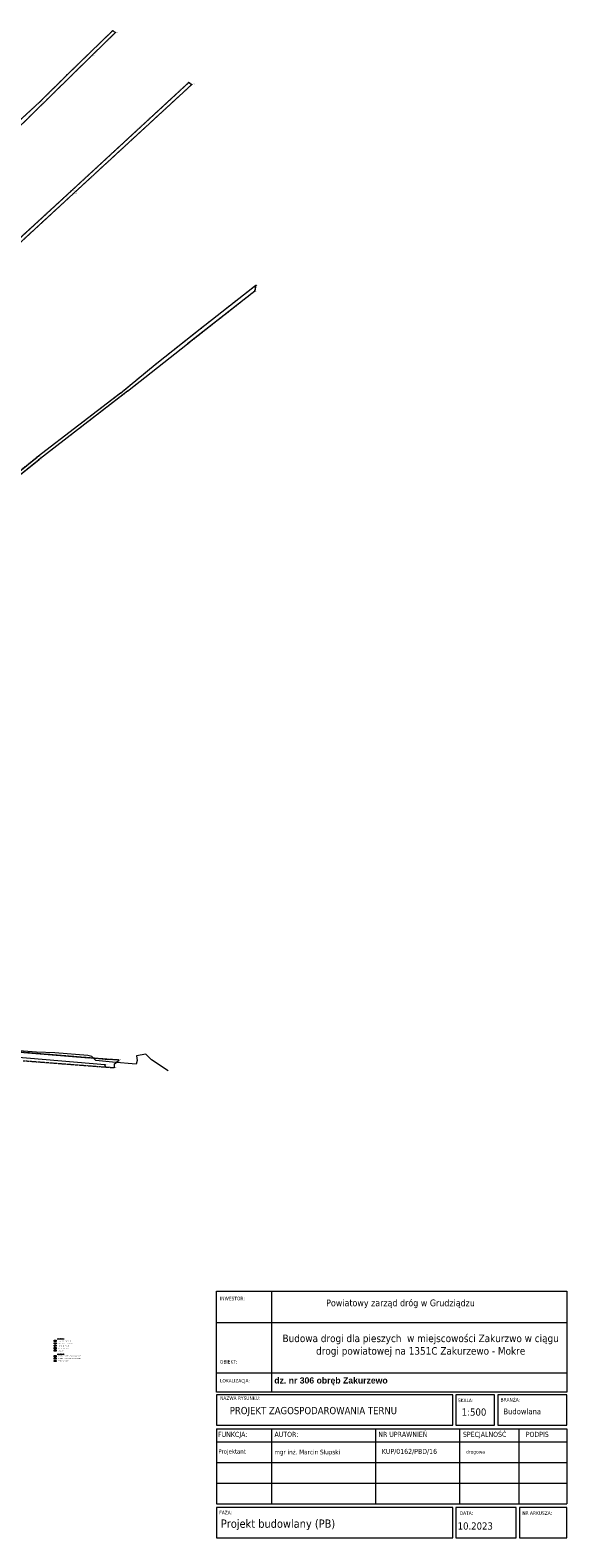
# Model space of a CAD drawing. Header units: metres. Extents: x 6551181 to 6555585, y 5935140 to 5937297.
# Tile 93 of 97: x 6552614 to 6553351, y 5935140 to 5937211. Entities that reach past the tile are written whole.
import ezdxf
from ezdxf.enums import TextEntityAlignment as Align

# ---------------------------------------------------------------- set-up
doc = ezdxf.new("R2010")
doc.units = ezdxf.units.M
for name, pattern in [('218-500', [1, 0.5, -0.5]), ('219-500', [0]), ('CONDX2', [0.48, 0.32, -0.16]), ('HIDDEN2', [0.1875, 0.125, -0.0625])]:
    doc.linetypes.add(name, pattern=pattern)
for name, color, linetype in [('202-Punkt graniczny stabilizowany trwale', 7, 'Continuous'), ('202-Punkt graniczny stabilizowany trwale-Atr103', 7, 'Continuous'), ('202-Punkt graniczny stabilizowany trwale-Atr104', 7, 'Continuous'), ('203-Punkt załamania granicy działki nie stabilizowany', 7, 'Continuous'), ('203-Punkt załamania granicy działki nie stabilizowany-Atr103', 7, 'Continuous'), ('203-Punkt załamania granicy działki nie stabilizowany-Atr104', 7, 'Continuous'), ('218-Granica użytku', 7, 'Continuous'), ('219-Linia granicy', 7, 'Continuous'), ('_krawężnik 15x22', 74, 'Continuous'), ('_obrzeże 8x30', 2, 'Continuous'), ('przewód telekomunikacyjny (linia)', 7, 'Continuous'), ('przewód telekomunikacyjny (linia)-Atr1', 7, 'Continuous')]:
    doc.layers.add(name, color=color, linetype=linetype)
for name, color, linetype, lineweight in [('_krawężnik 15x30', 30, 'Continuous', 13), ('_kreskowanie chodnik', 52, 'Continuous', 0), ('_kreskowanie zieleń', 74, 'Continuous', 0), ('_kreskowanie zjazd', 252, 'Continuous', 0), ('_opis', 7, 'Continuous', 18)]:
    doc.layers.add(name, color=color, linetype=linetype, lineweight=lineweight)
doc.styles.add('marcin', font='arial.ttf')
doc.styles.get("Standard").update_dxf_attribs({"font": 'arial.ttf'})
doc.styles.add('TECHNIC', font='tahomabd.ttf', dxfattribs={"height": 3})

# ---------------------------------------------------------------- blocks, each defined once
blk = doc.blocks.new('203')
at = {"linetype": 'Continuous', "lineweight": 0}
h = blk.add_hatch(color=0, dxfattribs=at)
edge = h.paths.add_edge_path()
edge.add_arc((0, 0), 0.045, 0, 360)
blk = doc.blocks.new('202')
at = {"color": 0, "linetype": 'Continuous', "lineweight": -2}
blk.add_circle((0, 0), 2.5, dxfattribs=at)

msp = doc.modelspace()

# ---------------------------------------------------------------- hatches: boundary and pattern name
at = {"layer": '_kreskowanie chodnik'}
h = msp.add_hatch(color=223, dxfattribs=at)
h.dxf.hatch_style = 1
h.paths.add_polyline_path([(6552649.9163, 5935390.459), (6552646.9219, 5935390.459), (6552646.9219, 5935388.8456), (6552649.9163, 5935388.8456)])
at = {"layer": '_kreskowanie zieleń'}
h = msp.add_hatch(color=253, dxfattribs=at)
h.dxf.hatch_style = 1
h.paths.add_polyline_path([(6552649.9163, 5935387.1493), (6552646.9219, 5935387.1493), (6552646.9219, 5935385.5359), (6552649.9163, 5935385.5359)])
at = {"layer": '_kreskowanie zjazd'}
h = msp.add_hatch(color=256, dxfattribs=at)
h.dxf.hatch_style = 1
h.paths.add_polyline_path([(6552649.9163, 5935383.8396), (6552646.9219, 5935383.8396), (6552646.9219, 5935382.2261), (6552649.9163, 5935382.2261)])

# ---------------------------------------------------------------- linework, layer by layer
at = {"layer": '218-Granica użytku', "color": 3, "linetype": '218-500', "lineweight": 18, "flags": 128}
for points in [[(6552727.36, 5937210.14), (6552705.94, 5937189.36)], [(6552712.18, 5937189.05), (6552731.27, 5937207.78)], [(6552731.27, 5937207.78), (6552727.36, 5937210.14)], [(6552590.86, 5937070.04), (6552698.83, 5937175.95)], [(6552691.17, 5937175.06), (6552664.89, 5937149.59)], [(6552705.94, 5937189.36), (6552691.17, 5937175.06)], [(6552698.83, 5937175.95), (6552712.18, 5937189.05)], [(6552664.89, 5937149.59), (6552627.39, 5937112.3)], [(6552831.87, 5937139.04), (6552798.13, 5937107.89)], [(6552799.96, 5937102.99), (6552836, 5937136.21)], [(6552836, 5937136.21), (6552831.87, 5937139.04)], [(6552627.39, 5937112.3), (6552584.3, 5937072.93)], [(6552798.13, 5937107.89), (6552711.27, 5937027.69)], [(6552714.78, 5937024.48), (6552799.96, 5937102.99)], [(6552711.27, 5937027.69), (6552670.79, 5936990.31)], [(6552673.82, 5936986.72), (6552714.78, 5937024.48)], [(6552670.79, 5936990.31), (6552568.24, 5936896.22)], [(6552572.43, 5936893.37), (6552673.82, 5936986.72)], [(6552924.08, 5936860.55), (6552847.79, 5936800.65)], [(6552877.69, 5936817.13), (6552922.5, 5936852.38)], [(6552922.5, 5936852.38), (6552924.08, 5936860.55)], [(6552747.68, 5936714.89), (6552877.69, 5936817.13)], [(6552847.79, 5936800.65), (6552797.82, 5936760.97)], [(6552797.82, 5936760.97), (6552785.92, 5936751.52)], [(6552785.92, 5936751.52), (6552748.69, 5936720.9)], [(6552747.51, 5936719.92), (6552738.13, 5936712.2)], [(6552748.69, 5936720.9), (6552747.51, 5936719.92)], [(6552738.13, 5936712.2), (6552623.69, 5936624.57)], [(6552626.32, 5936621.32), (6552747.68, 5936714.89)], [(6552520.51, 5936536.32), (6552626.32, 5936621.32)], [(6552623.69, 5936624.57), (6552544.88, 5936561.35)], [(6552694.83, 5935799.34), (6552554.81, 5935810.84)], [(6552604.53, 5935795.48), (6552654.86, 5935791.61)], [(6552654.86, 5935791.61), (6552717.9, 5935786.72)], [(6552713.35, 5935797.82), (6552694.83, 5935799.34)], [(6552720.69, 5935797.33), (6552713.35, 5935797.82)], [(6552717.9, 5935786.72), (6552729.95, 5935785.84)], [(6552736.28, 5935796.38), (6552720.69, 5935797.33)], [(6552729.95, 5935785.84), (6552730.18, 5935791.26)], [(6552730.18, 5935791.26), (6552736.28, 5935796.38)]]:
    msp.add_lwpolyline(points, dxfattribs=at)
at = {"layer": '219-Linia granicy', "color": 7, "linetype": '219-500', "lineweight": 18, "flags": 128}
for points in [[(6552664.89, 5937149.59), (6552727.36, 5937210.14)], [(6552731.27, 5937207.78), (6552698.83, 5937175.95)], [(6552731.27, 5937207.78), (6552727.36, 5937210.14)], [(6552698.83, 5937175.95), (6552590.86, 5937070.04)], [(6552664.89, 5937149.59), (6552627.39, 5937112.3)], [(6552831.87, 5937139.04), (6552670.79, 5936990.31)], [(6552673.82, 5936986.72), (6552836, 5937136.21)], [(6552831.87, 5937139.04), (6552836, 5937136.21)], [(6552566.13, 5937056.33), (6552627.39, 5937112.3)], [(6552541.91, 5936865.27), (6552673.82, 5936986.72)], [(6552670.79, 5936990.31), (6552568.24, 5936896.22)], [(6552922.5, 5936852.38), (6552830.34, 5936779.89)], [(6552847.79, 5936800.65), (6552924.08, 5936860.55)], [(6552924.08, 5936860.55), (6552922.5, 5936852.38)], [(6552785.92, 5936751.52), (6552847.79, 5936800.65)], [(6552747.68, 5936714.89), (6552830.34, 5936779.89)], [(6552738.13, 5936712.2), (6552785.92, 5936751.52)], [(6552738.13, 5936712.2), (6552623.69, 5936624.57)], [(6552747.68, 5936714.89), (6552626.32, 5936621.32)], [(6552520.51, 5936536.32), (6552626.32, 5936621.32)], [(6552544.88, 5936561.35), (6552623.69, 5936624.57)], [(6552554.81, 5935810.84), (6552694.83, 5935799.34)], [(6552716.57, 5935789.96), (6552549.56, 5935804.15)], [(6552713.35, 5935797.82), (6552694.83, 5935799.34)], [(6552713.35, 5935797.82), (6552720.69, 5935797.33)], [(6552717.9, 5935786.72), (6552716.57, 5935789.96)], [(6552729.95, 5935785.84), (6552717.9, 5935786.72)], [(6552736.28, 5935796.38), (6552720.69, 5935797.33)], [(6552729.95, 5935785.84), (6552730.18, 5935791.26)], [(6552730.18, 5935791.26), (6552736.28, 5935796.38)]]:
    msp.add_lwpolyline(points, dxfattribs=at)
at = {"layer": '_krawężnik 15x22', "linetype": 'CONDX2', "lineweight": 40, "ltscale": 4, "const_width": 0.25}
msp.add_lwpolyline([(6552647.2931, 5935406.7185), (6552649.5451, 5935407.9319)], dxfattribs=at)
msp.add_lwpolyline([(6552647.2931, 5935406.7185), (6552649.5451, 5935407.9319)], dxfattribs=at)
at = {"layer": '_krawężnik 15x30', "linetype": 'CONDX2', "lineweight": 40, "ltscale": 5, "const_width": 0.25}
msp.add_lwpolyline([(6552647.2874, 5935410.0282), (6552649.5394, 5935411.2416)], dxfattribs=at)
msp.add_lwpolyline([(6552647.2874, 5935410.0282), (6552649.5394, 5935411.2416)], dxfattribs=at)
at = {"layer": '_obrzeże 8x30', "color": 232, "linetype": 'HIDDEN2', "lineweight": 40, "ltscale": 4, "const_width": 0.1067}
msp.add_lwpolyline([(6552647.2931, 5935400.099), (6552649.5451, 5935401.3124)], dxfattribs=at)
at = {"layer": '_obrzeże 8x30', "color": 176, "linetype": 'HIDDEN2', "lineweight": 40, "ltscale": 4, "const_width": 0.1067}
msp.add_lwpolyline([(6552647.2931, 5935396.7893), (6552649.5451, 5935398.0027)], dxfattribs=at)
at = {"layer": '_obrzeże 8x30'}
msp.add_lwpolyline([(6552647.2931, 5935403.4087), (6552649.5451, 5935404.6222)], dxfattribs=at)
msp.add_lwpolyline([(6552647.2931, 5935403.4087), (6552649.5451, 5935404.6222)], dxfattribs=at)
at = {"layer": '_opis'}
for p, q in [((6552869.907, 5935478.9788), (6553351.0802, 5935478.9792)), ((6552869.907, 5935478.9788), (6553351.0802, 5935478.9792)), ((6552869.907, 5935340.3209), (6552869.907, 5935478.9788)), ((6552869.907, 5935340.3209), (6552869.907, 5935478.9788)), ((6552945.7272, 5935478.9788), (6552945.7276, 5935340.321)), ((6552945.7272, 5935478.9788), (6552945.7276, 5935340.321)), ((6553351.0768, 5935478.9792), (6553351.0768, 5935340.3213)), ((6553351.0768, 5935478.9792), (6553351.0768, 5935340.3213)), ((6552869.9103, 5935435.7795), (6553351.0802, 5935435.7799)), ((6552869.9103, 5935435.7795), (6553351.0802, 5935435.7799)), ((6552869.9103, 5935366.7331), (6553351.0768, 5935366.7331)), ((6552869.9103, 5935366.7331), (6553351.0768, 5935366.7331)), ((6553351.0768, 5935340.3213), (6552869.907, 5935340.3209)), ((6553351.0768, 5935340.3213), (6552869.907, 5935340.3209)), ((6552869.907, 5935290.0489), (6553351.0768, 5935290.0493)), ((6552869.907, 5935290.0489), (6553351.0768, 5935290.0493)), ((6552869.907, 5935290.0489), (6552869.9074, 5935186.9389)), ((6552869.907, 5935290.0489), (6552869.9074, 5935186.9389)), ((6552945.7279, 5935290.049), (6552945.7283, 5935186.939)), ((6552945.7279, 5935290.049), (6552945.7283, 5935186.939)), ((6553088.2848, 5935290.0638), (6553088.2852, 5935186.9391)), ((6553088.2848, 5935290.0638), (6553088.2852, 5935186.9391)), ((6553088.2848, 5935290.0638), (6553088.2852, 5935186.9391)), ((6553088.2848, 5935290.0638), (6553088.2852, 5935186.9391)), ((6553203.8771, 5935290.0493), (6553203.8775, 5935186.9392)), ((6553203.8771, 5935290.0493), (6553203.8775, 5935186.9392)), ((6553285.1265, 5935290.0493), (6553285.1268, 5935186.9393)), ((6553285.1265, 5935290.0493), (6553285.1268, 5935186.9393)), ((6553351.0768, 5935290.0493), (6553351.0722, 5935186.9393)), ((6553351.0768, 5935290.0493), (6553351.0722, 5935186.9393)), ((6552869.9071, 5935271.9077), (6553351.0762, 5935271.9081)), ((6552869.9071, 5935271.9077), (6553351.0762, 5935271.9081)), ((6552869.9072, 5935243.5848), (6553351.0749, 5935243.5852)), ((6552869.9072, 5935243.5848), (6553351.0749, 5935243.5852)), ((6552869.9072, 5935215.2619), (6553351.0749, 5935215.2622)), ((6552869.9072, 5935215.2619), (6553351.0749, 5935215.2622)), ((6552869.9072, 5935186.9389), (6553351.0749, 5935186.9393)), ((6552869.9072, 5935186.9389), (6553351.0749, 5935186.9393)), ((6552869.9072, 5935186.9389), (6553351.0734, 5935186.914)), ((6552869.9072, 5935186.9389), (6553351.0734, 5935186.914))]:
    msp.add_line(p, q, dxfattribs=at)
at = {"layer": '_opis', "linetype": 'Continuous'}
for points in [[(6552646.9162, 5935411.4416), (6552649.9106, 5935411.4416), (6552649.9106, 5935409.8282), (6552646.9162, 5935409.8282)], [(6552646.9162, 5935411.4416), (6552649.9106, 5935411.4416), (6552649.9106, 5935409.8282), (6552646.9162, 5935409.8282)], [(6552646.9219, 5935408.1319), (6552649.9163, 5935408.1319), (6552649.9163, 5935406.5185), (6552646.9219, 5935406.5185)], [(6552646.9219, 5935408.1319), (6552649.9163, 5935408.1319), (6552649.9163, 5935406.5185), (6552646.9219, 5935406.5185)], [(6552646.9219, 5935404.8222), (6552649.9163, 5935404.8222), (6552649.9163, 5935403.2087), (6552646.9219, 5935403.2087)], [(6552646.9219, 5935404.8222), (6552649.9163, 5935404.8222), (6552649.9163, 5935403.2087), (6552646.9219, 5935403.2087)], [(6552646.9219, 5935401.5124), (6552649.9163, 5935401.5124), (6552649.9163, 5935399.899), (6552646.9219, 5935399.899)], [(6552646.9219, 5935401.5124), (6552649.9163, 5935401.5124), (6552649.9163, 5935399.899), (6552646.9219, 5935399.899)], [(6552646.9219, 5935398.2027), (6552649.9163, 5935398.2027), (6552649.9163, 5935396.5893), (6552646.9219, 5935396.5893)], [(6552646.9219, 5935398.2027), (6552649.9163, 5935398.2027), (6552649.9163, 5935396.5893), (6552646.9219, 5935396.5893)], [(6552646.9219, 5935390.459), (6552649.9163, 5935390.459), (6552649.9163, 5935388.8456), (6552646.9219, 5935388.8456)], [(6552646.9219, 5935387.1493), (6552649.9163, 5935387.1493), (6552649.9163, 5935385.5359), (6552646.9219, 5935385.5359)], [(6552646.9219, 5935383.8396), (6552649.9163, 5935383.8396), (6552649.9163, 5935382.2261), (6552646.9219, 5935382.2261)]]:
    msp.add_lwpolyline(points, close=True, dxfattribs=at)
at = {"layer": '_opis'}
for points in [[(6553194.4599, 5935336.5052), (6552869.907, 5935336.5048), (6552869.907, 5935295.0222), (6553194.4599, 5935295.0225)], [(6553194.4599, 5935336.5052), (6552869.907, 5935336.5048), (6552869.907, 5935295.0222), (6553194.4599, 5935295.0225)], [(6553251.7951, 5935336.5052), (6553198.8516, 5935336.5052), (6553198.8516, 5935295.0225), (6553251.7951, 5935295.0225)], [(6553251.7951, 5935336.5052), (6553198.8516, 5935336.5052), (6553198.8516, 5935295.0225), (6553251.7951, 5935295.0225)], [(6553351.0768, 5935336.5052), (6553256.1868, 5935336.5052), (6553256.1868, 5935295.0225), (6553351.0768, 5935295.0225)], [(6553351.0768, 5935336.5052), (6553256.1868, 5935336.5052), (6553256.1868, 5935295.0225), (6553351.0768, 5935295.0225)], [(6553194.4598, 5935181.5957), (6552869.9069, 5935181.5953), (6552869.9069, 5935140.1028), (6553194.4598, 5935140.1032)], [(6553194.4598, 5935181.5957), (6552869.9069, 5935181.5953), (6552869.9069, 5935140.1028), (6553194.4598, 5935140.1032)], [(6553281.6733, 5935181.5957), (6553198.8515, 5935181.5957), (6553198.8515, 5935140.1032), (6553281.6733, 5935140.1032)], [(6553281.6733, 5935181.5957), (6553198.8515, 5935181.5957), (6553198.8515, 5935140.1032), (6553281.6733, 5935140.1032)], [(6553351.0767, 5935181.5957), (6553286.0651, 5935181.5957), (6553286.0651, 5935140.1032), (6553351.0767, 5935140.1032)], [(6553351.0767, 5935181.5957), (6553286.0651, 5935181.5957), (6553286.0651, 5935140.1032), (6553351.0767, 5935140.1032)]]:
    msp.add_lwpolyline(points, close=True, dxfattribs=at)
at = {"layer": 'przewód telekomunikacyjny (linia)', "color": 30, "linetype": 'Continuous', "lineweight": 18, "flags": 128}
msp.add_lwpolyline([(6552803.58, 5935781.43), (6552780.86, 5935796.68), (6552773.05, 5935804.26), (6552760.16, 5935802.2), (6552761.12, 5935795.89), (6552759.72, 5935790.65), (6552727.35, 5935793.33), (6552704.25, 5935795.61), (6552698.77, 5935801.03), (6552693.4, 5935802.48), (6552648.13, 5935806.14), (6552623.03, 5935807.11), (6552575.39, 5935811.05)], dxfattribs=at)

# ---------------------------------------------------------------- block references
at = {"layer": '202-Punkt graniczny stabilizowany trwale', "color": 7, "linetype": 'Continuous', "lineweight": 18, "xscale": 0.1, "yscale": 0.1}
for p in [(6552727.36, 5937210.14), (6552731.27, 5937207.78), (6552698.83, 5937175.95), (6552664.89, 5937149.59), (6552831.87, 5937139.04), (6552836, 5937136.21), (6552627.39, 5937112.3), (6552670.79, 5936990.31), (6552673.82, 5936986.72), (6552924.08, 5936860.55), (6552922.5, 5936852.38), (6552830.34, 5936779.89), (6552747.68, 5936714.89), (6552623.69, 5936624.57), (6552626.32, 5936621.32), (6552694.83, 5935799.34), (6552713.35, 5935797.82), (6552717.9, 5935786.72)]:
    msp.add_blockref('202', p, dxfattribs=at)
at = {"layer": '203-Punkt załamania granicy działki nie stabilizowany', "color": 7, "linetype": 'Continuous', "lineweight": 18}
for p in [(6552847.79, 5936800.65), (6552785.92, 5936751.52), (6552738.13, 5936712.2), (6552716.57, 5935789.96), (6552720.69, 5935797.33), (6552729.95, 5935785.84), (6552730.18, 5935791.26), (6552736.28, 5935796.38)]:
    msp.add_blockref('203', p, dxfattribs=at)

# ---------------------------------------------------------------- texts
at = {"layer": '202-Punkt graniczny stabilizowany trwale-Atr103', "color": 7, "width": 0.9}
for s, p in [('ZAK2092', (6552731.27, 5937207.78)), ('ZAK2088', (6552698.83, 5937175.95)), ('ZAK2091', (6552831.87, 5937139.04)), ('ZAK2086', (6552670.79, 5936990.31)), ('ZAK2274', (6552924.08, 5936860.55)), ('ZAK2354', (6552694.83, 5935799.34)), ('ZAK1508', (6552713.35, 5935797.82)), ('ZAK1127', (6552717.9, 5935786.72))]:
    msp.add_text(s, height=0.75, dxfattribs=at).set_placement(p)
for s, p in [('ZAK2608', (6552836, 5937136.21)), ('ZAK2601', (6552627.39, 5937112.3)), ('ZAK2610', (6552673.82, 5936986.72)), ('ZAK2536', (6552623.69, 5936624.57)), ('ZAK2535', (6552626.32, 5936621.32))]:
    msp.add_text(s, height=0.75, dxfattribs=at).set_placement(p, align=Align.BOTTOM_LEFT)
at = {"layer": '202-Punkt graniczny stabilizowany trwale-Atr104', "color": 7, "width": 0.9}
for s, p in [('1730', (6552727.36, 5937210.14)), ('1729', (6552664.89, 5937149.59)), ('2030', (6552922.5, 5936852.38)), ('3612', (6552830.34, 5936779.89)), ('3611', (6552747.68, 5936714.89))]:
    msp.add_text(s, height=0.75, dxfattribs=at).set_placement(p)
at = {"layer": '203-Punkt załamania granicy działki nie stabilizowany-Atr103', "color": 7, "width": 0.9}
msp.add_text('ZAK1509', height=0.75, dxfattribs=at).set_placement((6552716.57, 5935789.96))
at = {"layer": '203-Punkt załamania granicy działki nie stabilizowany-Atr104', "color": 7, "width": 0.9}
for s, p in [('2028', (6552847.79, 5936800.65)), ('2027', (6552785.92, 5936751.52)), ('2026', (6552738.13, 5936712.2)), ('3369', (6552720.69, 5935797.33)), ('11588', (6552729.95, 5935785.84)), ('11589', (6552730.18, 5935791.26)), ('11590', (6552736.28, 5935796.38))]:
    msp.add_text(s, height=0.75, dxfattribs=at).set_placement(p)
at = {"layer": '_opis', "style": 'TECHNIC'}
for s, height, p in [('INWESTOR:', 4.81298, (6552874.8622, 5935471.2179)), ('INWESTOR:', 4.81298, (6552874.8622, 5935471.2179)), ('OBIEKT:', 4.81298, (6552874.8622, 5935384.3371)), ('OBIEKT:', 4.81298, (6552874.8622, 5935384.3371)), ('LOKALIZACJA:', 4.81298, (6552874.8589, 5935358.2921)), ('LOKALIZACJA:', 4.81298, (6552874.8589, 5935358.2921)), ('NAZWA RYSUNKU:', 4.81298, (6552874.9973, 5935334.4091)), ('NAZWA RYSUNKU:', 4.81298, (6552874.9973, 5935334.4091)), ('SKALA:', 4.81298, (6553201.5165, 5935331.322)), ('SKALA:', 4.81298, (6553201.5165, 5935331.322)), ('BRANŻA:', 4.81298, (6553260.1222, 5935332.1707)), ('BRANŻA:', 4.81298, (6553260.1222, 5935332.1707)), ('PROJEKT ZAGOSPODAROWANIA TERNU', 9.921276, (6552888.1827, 5935319.8733)), ('PROJEKT ZAGOSPODAROWANIA TERNU', 9.921276, (6552888.1827, 5935319.8733)), ('Budowlana', 7.93702, (6553263.9661, 5935317.7388)), ('Budowlana', 7.93702, (6553263.9661, 5935317.7388)), ('NR UPRAWNIEŃ', 6.920822, (6553092.2241, 5935285.7148)), ('NR UPRAWNIEŃ', 6.920822, (6553092.2241, 5935285.7148)), ('SPECJALNOŚĆ', 6.920822, (6553208.4053, 5935285.7148)), ('SPECJALNOŚĆ', 6.920822, (6553208.4053, 5935285.7148)), ('FUNKCJA:', 6.92082, (6552872.1696, 5935285.7145)), ('FUNKCJA:', 6.92082, (6552872.1696, 5935285.7145)), ('AUTOR:', 6.92082, (6552949.6632, 5935285.715)), ('AUTOR:', 6.92082, (6552949.6632, 5935285.715)), ('PODPIS', 6.92082, (6553294.6799, 5935285.7148)), ('PODPIS', 6.92082, (6553294.6799, 5935285.7148)), ('Projektant', 5.95282, (6552872.5709, 5935261.7834)), ('Projektant', 5.95282, (6552872.5709, 5935261.7834)), ('mgr inż. Marcin Słupski', 6.283536, (6552949.4652, 5935261.0883)), ('mgr inż. Marcin Słupski', 6.283536, (6552949.4652, 5935261.0883)), ('KUP/0162/PBD/16', 6.920822, (6553096.98, 5935262.2928)), ('KUP/0162/PBD/16', 6.920822, (6553096.98, 5935262.2928)), ('drogowa', 4.84458, (6553212.7534, 5935260.6751)), ('drogowa', 4.84458, (6553212.7534, 5935260.6751)), ('FAZA:', 4.81298, (6552873.8423, 5935177.2609)), ('FAZA:', 4.81298, (6552873.8423, 5935177.2609)), ('Projekt budowlany (PB)', 11.428977, (6552876, 5935165.3486)), ('Projekt budowlany (PB)', 11.428977, (6552876, 5935165.3486)), ('DATA:', 4.81298, (6553204.0347, 5935176.4125)), ('DATA:', 4.81298, (6553204.0347, 5935176.4125)), ('NR ARKUSZA:', 4.81298, (6553290.0004, 5935176.453)), ('NR ARKUSZA:', 4.81298, (6553290.0004, 5935176.453)), ('10.2023', 9.92128, (6553201.1359, 5935161.3287))]:
    msp.add_text(s, height=height, dxfattribs=at).set_placement(p, align=Align.TOP_LEFT)
msp.add_text('Powiatowy zarząd dróg w Grudziądzu', height=9.255731, dxfattribs=at).set_placement((6553020.5712, 5935458.197))
msp.add_text('Powiatowy zarząd dróg w Grudziądzu', height=9.255731, dxfattribs=at).set_placement((6553020.5712, 5935458.197))
at = {"layer": '_opis'}
for s, insert, char_height, width, attachment_point, style in [('\\L\\H1.125x;L E G E N D A:\\P\\P\\l- krawężnik betonowy 15x30cm\\P\\P- krawężnik najazdowy 15x22cm\\P\\P- obrzeże betonowe 8x30cm\\P\\P-bariera ochronna U12A\\P\\P-mur oporowy\\P\\P \\P\\P\\P', (6552651.4127, 5935414.4723), 0.9072, 57.317884, 1, 'marcin'), ('\\H1.125x;Budowa drogi dla pieszych  w miejscowości Zakurzwo w ciągu drogi powiatowej na 1351C Zakurzewo - Mokre', (6553150.3702, 5935404.0302), 9.1822728, 390.263123, 5, 'TECHNIC'), ('\\L\\H1.125x;L E G E N D A:\\P\\P\\l-nawierzchnia chodnika z kostki betonowej gr. 6cm\\P\\P-nawierzchnia zjazdów z kostki betonowej gr. 8cm\\P\\P-remont  krawędzi jezdni\\P\\P\\P\\P\\P \\P\\P\\P\\P\\P\\P\\P\\P\\P\\P\\P', (6552651.4322, 5935393.7548), 0.9072, 57.317884, 1, 'marcin'), ('{\\fArial|b1|i0|c238|p34;dz. nr 306 obręb Zakurzewo\\P\\H1.2518x; }', (6552949.359, 5935360.5832), 8.5, 424.225875, 1, 'TECHNIC'), ('1:500', (6553206.7942, 5935317.8323), 9.92128, 49.965777, 1, 'TECHNIC'), ('1:500', (6553206.7942, 5935317.8323), 9.92128, 49.965777, 1, 'TECHNIC')]:
    msp.add_mtext(s, dxfattribs=dict(at, insert=insert, char_height=char_height, width=width, attachment_point=attachment_point, style=style))
at = {"layer": 'przewód telekomunikacyjny (linia)-Atr1', "color": 30, "width": 0.9}
msp.add_text('tA', height=0.75, rotation=355.267, dxfattribs=at).set_placement((6552756.77, 5935790.89), align=Align.MIDDLE_LEFT)

doc.saveas('drawing.dxf')
